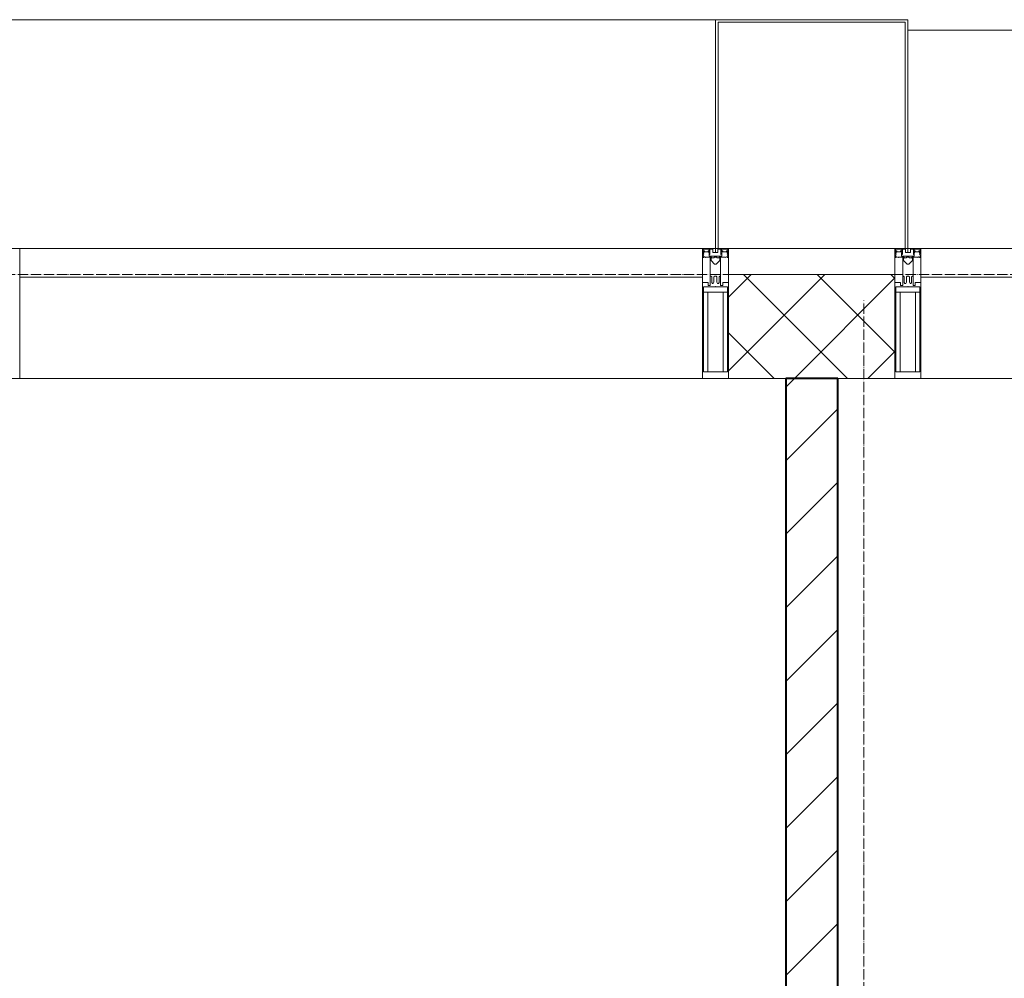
# Model space of a CAD drawing. Header units: millimetres. Extents: x -816133 to 919604, y 87941 to 147341.
# Tile 244 of 256: x 154263 to 156156, y 137279 to 139123. Entities that reach past the tile are written whole.
import ezdxf

# ---------------------------------------------------------------- set-up
doc = ezdxf.new("R2010")
doc.units = ezdxf.units.MM
doc.linetypes.add('ADSK_Линия сетки', pattern=[25, 20, -2.5, 0, -2.5])
doc.linetypes.add('Линия сетки', pattern=[25, 20, -2.5, 0, -2.5])
for name, color, linetype, lineweight in [('A-200-M_WALL', 7, 'Continuous', 18), ('A-200-M_WALL_INT', 7, 'Continuous', 18), ('A-200-M_WALL_PAT', 7, 'Continuous', 40), ('A-214-M_CURT_WALL', 7, 'Continuous', 18), ('A-215-M_CURT_PANEL', 7, 'Continuous', 18), ('A-280-M_COLUMN', 7, 'Continuous', 18), ('Z-030-M_GRID', 7, 'Continuous', 9), ('Z-060-M_DETAIL', 7, 'Continuous', 18), ('СС-011-ПОЖ-СИГНАЛИЗАЦИЯ', 1, 'Continuous', 30)]:
    doc.layers.add(name, color=color, linetype=linetype, lineweight=lineweight)

# ---------------------------------------------------------------- blocks, each defined once
blk = doc.blocks.new('13эт')
at = {"layer": 'A-200-M_WALL', "color": 9, "lineweight": 9}
for p, q in [((431255.4, 138632.9), (430935.4, 138632.9)), ((430935.4, 138632.9), (430935.4, 138432.9)), ((431255.4, 138432.9), (431255.4, 138632.9)), ((430935.4, 138432.9), (431255.4, 138432.9))]:
    blk.add_line(p, q, dxfattribs=at)
at = {"layer": 'A-200-M_WALL_INT', "color": 9, "lineweight": 40}
for p, q in [((431145.4, 138432.9), (431045.4, 138432.9)), ((431045.4, 138432.9), (431045.4, 134882.9)), ((431145.4, 134882.9), (431145.4, 138432.9))]:
    blk.add_line(p, q, dxfattribs=at)
at = {"layer": 'A-200-M_WALL_PAT', "color": 9, "linetype": 'Continuous', "lineweight": 5}
for p, q in [((430935.4, 138589), (430979.3, 138632.9)), ((430935.4, 138447.6), (431120.8, 138632.9)), ((431164.5, 138432.9), (430964.5, 138632.9)), ((431255.4, 138483.5), (431106, 138632.9)), ((431255.4, 138624.9), (431247.4, 138632.9)), ((431062.2, 138432.9), (431255.4, 138626.2)), ((431023.1, 138432.9), (430935.4, 138520.6)), ((431203.6, 138432.9), (431255.4, 138484.7))]:
    blk.add_line(p, q, dxfattribs=at)
at = {"layer": 'A-200-M_WALL_PAT', "color": 9, "linetype": 'Continuous', "lineweight": 9}
for p, q in [((431045.4, 138416.2), (431062.2, 138432.9)), ((431045.4, 138274.7), (431145.4, 138374.7)), ((431045.4, 138133.3), (431145.4, 138233.3)), ((431045.4, 137991.9), (431145.4, 138091.9)), ((431045.4, 137850.5), (431145.4, 137950.5)), ((431045.4, 137709.1), (431145.4, 137809.1)), ((431045.4, 137567.6), (431145.4, 137667.6)), ((431045.4, 137426.2), (431145.4, 137526.2)), ((431045.4, 137284.8), (431145.4, 137384.8))]:
    blk.add_line(p, q, dxfattribs=at)
at = {"layer": 'A-214-M_CURT_WALL', "color": 9, "lineweight": 5, "extrusion": (0, 0, -1)}
for p, q in [((429572.9, 138682.9), (429547.9, 138682.9)), ((429572.9, 138432.9), (429572.9, 138682.9)), ((430910.4, 138682.9), (430885.4, 138682.9)), ((430885.4, 138682.9), (430885.4, 138432.9)), ((430935.4, 138682.9), (430915.4, 138682.9)), ((430935.4, 138432.9), (430935.4, 138682.9)), ((431275.4, 138682.9), (431255.4, 138682.9)), ((431255.4, 138682.9), (431255.4, 138432.9)), ((431305.4, 138682.9), (431280.4, 138682.9)), ((431305.4, 138432.9), (431305.4, 138682.9)), ((429522.9, 138432.9), (429572.9, 138432.9)), ((430885.4, 138432.9), (430935.4, 138432.9)), ((431255.4, 138432.9), (431305.4, 138432.9))]:
    blk.add_line(p, q, dxfattribs=at)
at = {"layer": 'A-214-M_CURT_WALL', "color": 9, "lineweight": 5}
for p, q in [((430885.4, 138432.9), (429572.9, 138432.9)), ((432617.9, 138432.9), (431305.4, 138432.9))]:
    blk.add_line(p, q, dxfattribs=at)
at = {"layer": 'A-215-M_CURT_PANEL', "color": 9, "lineweight": 5}
for p, q in [((430885.4, 138682.9), (429572.9, 138682.9)), ((429572.9, 138682.9), (429572.9, 138627.9)), ((430885.4, 138627.9), (430885.4, 138682.9)), ((432617.9, 138682.9), (431305.4, 138682.9)), ((431305.4, 138682.9), (431305.4, 138627.9)), ((429572.9, 138627.9), (430885.4, 138627.9)), ((431305.4, 138627.9), (432617.9, 138627.9))]:
    blk.add_line(p, q, dxfattribs=at)
at = {"layer": 'A-280-M_COLUMN', "color": 9, "lineweight": 5}
for p, q in [((430910.4, 139122.9), (429547.9, 139122.9)), ((431280.4, 139122.9), (430910.4, 139122.9)), ((430910.4, 139122.9), (430910.4, 138682.9)), ((431280.4, 138682.9), (431280.4, 139122.9)), ((430915.4, 138682.9), (430915.4, 139117.9)), ((430915.4, 139117.9), (431275.4, 139117.9)), ((431275.4, 139117.9), (431275.4, 138682.9)), ((432642.9, 139102.9), (431280.4, 139102.9)), ((430910.4, 138682.9), (430915.4, 138682.9)), ((430935.4, 138682.9), (431255.4, 138682.9)), ((431275.4, 138682.9), (431280.4, 138682.9))]:
    blk.add_line(p, q, dxfattribs=at)
at = {"layer": 'Z-030-M_GRID', "color": 9, "linetype": 'ADSK_Линия сетки'}
blk.add_line((443695.4, 138632.9), (399384.3, 138632.9), dxfattribs=at)
at = {"layer": 'Z-030-M_GRID', "color": 9, "linetype": 'Линия сетки'}
blk.add_line((431195.4, 118828.7), (431195.4, 138582.9), dxfattribs=at)
at = {"layer": 'Z-060-M_DETAIL', "color": 9, "lineweight": 5, "extrusion": (0, 0, -1)}
for p, q in [((430885.4, 138682.9), (430885.4, 138668.7)), ((430885.4, 138682.9), (430910.4, 138682.9)), ((430886.6, 138668.4), (430885.4, 138668.7)), ((430887.9, 138672.4), (430886.6, 138668.4)), ((430886.6, 138665.9), (430886.6, 138668.4)), ((430886.7, 138681.6), (430886.7, 138673)), ((430886.7, 138681.6), (430898.6, 138681.6)), ((430887.9, 138672.4), (430886.7, 138673)), ((430887.2, 138672.8), (430887.9, 138675)), ((430889.1, 138678.4), (430887.9, 138678.4)), ((430887.9, 138675), (430887.9, 138678.4)), ((430888.1, 138666.9), (430889.1, 138666.9)), ((430888.1, 138665.9), (430888.1, 138666.9)), ((430889.1, 138678.4), (430889.1, 138676.4)), ((430889.1, 138676.4), (430896.2, 138676.4)), ((430891.4, 138665.3), (430889.1, 138666.9)), ((430892, 138666.3), (430891.4, 138665.3)), ((430903, 138666.3), (430892, 138666.3)), ((430897.2, 138678.4), (430896.2, 138678.4)), ((430896.2, 138676.4), (430896.2, 138678.4)), ((430897.2, 138678.4), (430898.2, 138675.7)), ((430897.7, 138675.3), (430898.6, 138676)), ((430897.7, 138675.3), (430899.1, 138671.5)), ((430898.2, 138673.9), (430898.2, 138668.1)), ((430898.2, 138668.1), (430910.4, 138668.1)), ((430898.6, 138681.6), (430898.6, 138676)), ((430899.9, 138671.7), (430899.1, 138671.5)), ((430905.6, 138681.4), (430899.9, 138681.4)), ((430899.9, 138681.4), (430899.9, 138671.7)), ((430903, 138664.9), (430903, 138666.3)), ((430905.6, 138681.4), (430905.6, 138674.9)), ((430910.4, 138674.9), (430905.6, 138674.9)), ((430907.8, 138664.9), (430907.8, 138666.1)), ((430907.8, 138666.1), (430910.4, 138666.1)), ((430935.4, 138682.9), (430910.4, 138682.9)), ((430910.4, 138682.9), (430910.4, 138674.9)), ((430910.4, 138682.9), (430910.4, 138674.9)), ((430910.4, 138674.9), (430915.2, 138674.9)), ((430910.4, 138668.1), (430910.4, 138666.1)), ((430922.6, 138668.1), (430910.4, 138668.1)), ((430910.4, 138668.1), (430910.4, 138666.1)), ((430913, 138666.1), (430910.4, 138666.1)), ((430913, 138664.9), (430913, 138666.1)), ((430915.2, 138681.4), (430920.9, 138681.4)), ((430915.2, 138681.4), (430915.2, 138674.9)), ((430917.8, 138664.9), (430917.8, 138666.3)), ((430917.8, 138666.3), (430928.8, 138666.3)), ((430920.9, 138681.4), (430920.9, 138671.7)), ((430920.9, 138671.7), (430921.7, 138671.5)), ((430923.1, 138675.3), (430921.7, 138671.5)), ((430934.1, 138681.6), (430922.2, 138681.6)), ((430922.2, 138681.6), (430922.2, 138676)), ((430923.1, 138675.3), (430922.2, 138676)), ((430923.6, 138678.4), (430922.6, 138675.7)), ((430922.6, 138673.9), (430922.6, 138668.1)), ((430923.6, 138678.4), (430924.6, 138678.4)), ((430924.6, 138676.4), (430924.6, 138678.4)), ((430931.7, 138676.4), (430924.6, 138676.4)), ((430928.8, 138666.3), (430929.4, 138665.3)), ((430929.4, 138665.3), (430931.7, 138666.9)), ((430931.7, 138678.4), (430932.9, 138678.4)), ((430931.7, 138678.4), (430931.7, 138676.4)), ((430932.7, 138666.9), (430931.7, 138666.9)), ((430932.7, 138665.9), (430932.7, 138666.9)), ((430932.9, 138675), (430932.9, 138678.4)), ((430933.6, 138672.8), (430932.9, 138675)), ((430932.9, 138672.4), (430934.1, 138673)), ((430932.9, 138672.4), (430934.3, 138668.4)), ((430934.1, 138681.6), (430934.1, 138673)), ((430934.3, 138668.4), (430935.4, 138668.7)), ((430934.3, 138665.9), (430934.3, 138668.4)), ((430935.4, 138682.9), (430935.4, 138668.7)), ((431255.4, 138682.9), (431255.4, 138668.7)), ((431255.4, 138682.9), (431280.4, 138682.9)), ((431256.6, 138668.4), (431255.4, 138668.7)), ((431257.9, 138672.4), (431256.6, 138668.4)), ((431256.6, 138665.9), (431256.6, 138668.4)), ((431256.7, 138681.6), (431256.7, 138673)), ((431256.7, 138681.6), (431268.6, 138681.6)), ((431257.9, 138672.4), (431256.7, 138673)), ((431257.2, 138672.8), (431257.9, 138675)), ((431259.1, 138678.4), (431257.9, 138678.4)), ((431257.9, 138675), (431257.9, 138678.4)), ((431258.1, 138666.9), (431259.1, 138666.9)), ((431258.1, 138665.9), (431258.1, 138666.9)), ((431259.1, 138678.4), (431259.1, 138676.4)), ((431259.1, 138676.4), (431266.2, 138676.4)), ((431261.4, 138665.3), (431259.1, 138666.9)), ((431262, 138666.3), (431261.4, 138665.3)), ((431273, 138666.3), (431262, 138666.3)), ((431267.2, 138678.4), (431266.2, 138678.4)), ((431266.2, 138676.4), (431266.2, 138678.4)), ((431267.2, 138678.4), (431268.2, 138675.7)), ((431267.7, 138675.3), (431268.6, 138676)), ((431267.7, 138675.3), (431269.1, 138671.5)), ((431268.2, 138673.9), (431268.2, 138668.1)), ((431268.2, 138668.1), (431280.4, 138668.1)), ((431268.6, 138681.6), (431268.6, 138676)), ((431269.9, 138671.7), (431269.1, 138671.5)), ((431275.6, 138681.4), (431269.9, 138681.4)), ((431269.9, 138681.4), (431269.9, 138671.7)), ((431273, 138664.9), (431273, 138666.3)), ((431275.6, 138681.4), (431275.6, 138674.9)), ((431280.4, 138674.9), (431275.6, 138674.9)), ((431277.8, 138664.9), (431277.8, 138666.1)), ((431277.8, 138666.1), (431280.4, 138666.1)), ((431305.4, 138682.9), (431280.4, 138682.9)), ((431280.4, 138682.9), (431280.4, 138674.9)), ((431280.4, 138682.9), (431280.4, 138674.9)), ((431280.4, 138674.9), (431285.2, 138674.9)), ((431280.4, 138668.1), (431280.4, 138666.1)), ((431292.6, 138668.1), (431280.4, 138668.1)), ((431280.4, 138668.1), (431280.4, 138666.1)), ((431283, 138666.1), (431280.4, 138666.1)), ((431283, 138664.9), (431283, 138666.1)), ((431285.2, 138681.4), (431290.9, 138681.4)), ((431285.2, 138681.4), (431285.2, 138674.9)), ((431287.8, 138664.9), (431287.8, 138666.3)), ((431287.8, 138666.3), (431298.8, 138666.3)), ((431290.9, 138681.4), (431290.9, 138671.7)), ((431290.9, 138671.7), (431291.7, 138671.5)), ((431293.1, 138675.3), (431291.7, 138671.5)), ((431304.1, 138681.6), (431292.2, 138681.6)), ((431292.2, 138681.6), (431292.2, 138676)), ((431293.1, 138675.3), (431292.2, 138676)), ((431293.6, 138678.4), (431292.6, 138675.7)), ((431292.6, 138673.9), (431292.6, 138668.1)), ((431293.6, 138678.4), (431294.6, 138678.4)), ((431294.6, 138676.4), (431294.6, 138678.4)), ((431301.7, 138676.4), (431294.6, 138676.4)), ((431298.8, 138666.3), (431299.4, 138665.3)), ((431299.4, 138665.3), (431301.7, 138666.9)), ((431301.7, 138678.4), (431302.9, 138678.4)), ((431301.7, 138678.4), (431301.7, 138676.4)), ((431302.7, 138666.9), (431301.7, 138666.9)), ((431302.7, 138665.9), (431302.7, 138666.9)), ((431302.9, 138675), (431302.9, 138678.4)), ((431303.6, 138672.8), (431302.9, 138675)), ((431302.9, 138672.4), (431304.1, 138673)), ((431302.9, 138672.4), (431304.3, 138668.4)), ((431304.1, 138681.6), (431304.1, 138673)), ((431304.3, 138668.4), (431305.4, 138668.7)), ((431304.3, 138665.9), (431304.3, 138668.4)), ((431305.4, 138682.9), (431305.4, 138668.7)), ((430888.1, 138665.9), (430886.6, 138665.9)), ((430900.4, 138629.9), (430900.4, 138665.9)), ((430900.4, 138665.9), (430902.9, 138665.9)), ((430902.9, 138664.5), (430901.9, 138664.5)), ((430901.9, 138664.5), (430901.9, 138659.9)), ((430901.9, 138659.9), (430908.9, 138653)), ((430902.9, 138665.9), (430902.9, 138664.5)), ((430907.8, 138664.9), (430903, 138664.9)), ((430908.9, 138653), (430910.4, 138653)), ((430911.9, 138653), (430910.4, 138653)), ((430918.9, 138659.9), (430911.9, 138653)), ((430913, 138664.9), (430917.8, 138664.9)), ((430920.4, 138665.9), (430917.9, 138665.9)), ((430917.9, 138665.9), (430917.9, 138664.5)), ((430917.9, 138664.5), (430918.9, 138664.5)), ((430918.9, 138664.5), (430918.9, 138659.9)), ((430920.4, 138629.9), (430920.4, 138665.9)), ((430932.7, 138665.9), (430934.3, 138665.9)), ((431258.1, 138665.9), (431256.6, 138665.9)), ((431270.4, 138629.9), (431270.4, 138665.9)), ((431270.4, 138665.9), (431272.9, 138665.9)), ((431272.9, 138664.5), (431271.9, 138664.5)), ((431271.9, 138664.5), (431271.9, 138659.9)), ((431271.9, 138659.9), (431278.9, 138653)), ((431272.9, 138665.9), (431272.9, 138664.5)), ((431277.8, 138664.9), (431273, 138664.9)), ((431278.9, 138653), (431280.4, 138653)), ((431281.9, 138653), (431280.4, 138653)), ((431288.9, 138659.9), (431281.9, 138653)), ((431283, 138664.9), (431287.8, 138664.9)), ((431290.4, 138665.9), (431287.9, 138665.9)), ((431287.9, 138665.9), (431287.9, 138664.5)), ((431287.9, 138664.5), (431288.9, 138664.5)), ((431288.9, 138664.5), (431288.9, 138659.9)), ((431290.4, 138629.9), (431290.4, 138665.9)), ((431302.7, 138665.9), (431304.3, 138665.9)), ((430900.4, 138629.9), (430900.4, 138611.7)), ((430901.7, 138629.9), (430900.4, 138629.9)), ((430901.7, 138629.9), (430903.4, 138628.3)), ((430903.4, 138617.7), (430903.4, 138628.3)), ((430909.1, 138629.9), (430907.5, 138628.3)), ((430907.5, 138617.9), (430907.5, 138628.3)), ((430910.4, 138629.9), (430909.1, 138629.9)), ((430910.4, 138629.9), (430911.7, 138629.9)), ((430911.7, 138629.9), (430913.3, 138628.3)), ((430913.3, 138617.9), (430913.3, 138628.3)), ((430919.1, 138629.9), (430917.4, 138628.3)), ((430917.4, 138617.7), (430917.4, 138628.3)), ((430919.1, 138629.9), (430920.4, 138629.9)), ((430920.4, 138629.9), (430920.4, 138611.7)), ((431270.4, 138629.9), (431270.4, 138611.7)), ((431271.7, 138629.9), (431270.4, 138629.9)), ((431271.7, 138629.9), (431273.4, 138628.3)), ((431273.4, 138617.7), (431273.4, 138628.3)), ((431279.1, 138629.9), (431277.5, 138628.3)), ((431277.5, 138617.9), (431277.5, 138628.3)), ((431280.4, 138629.9), (431279.1, 138629.9)), ((431280.4, 138629.9), (431281.7, 138629.9)), ((431281.7, 138629.9), (431283.3, 138628.3)), ((431283.3, 138617.9), (431283.3, 138628.3)), ((431289.1, 138629.9), (431287.4, 138628.3)), ((431287.4, 138617.7), (431287.4, 138628.3)), ((431289.1, 138629.9), (431290.4, 138629.9)), ((431290.4, 138629.9), (431290.4, 138611.7)), ((430896.4, 138617.7), (430885.4, 138617.7)), ((430885.4, 138617.7), (430885.4, 138432.9)), ((430909.9, 138609.4), (430887.4, 138609.4)), ((430887.4, 138445.6), (430887.4, 138609.4)), ((430896.4, 138611.7), (430896.4, 138617.7)), ((430900.4, 138611.7), (430896.4, 138611.7)), ((430903.4, 138617.7), (430904.5, 138615.7)), ((430906.3, 138615.7), (430904.5, 138615.7)), ((430906.3, 138615.7), (430907.5, 138617.9)), ((430910.9, 138609.4), (430933.4, 138609.4)), ((430914.5, 138615.7), (430913.3, 138617.9)), ((430914.5, 138615.7), (430916.3, 138615.7)), ((430917.4, 138617.7), (430916.3, 138615.7)), ((430920.4, 138611.7), (430924.4, 138611.7)), ((430924.4, 138617.7), (430935.4, 138617.7)), ((430924.4, 138611.7), (430924.4, 138617.7)), ((430933.4, 138445.6), (430933.4, 138609.4)), ((430935.4, 138617.7), (430935.4, 138432.9)), ((431266.4, 138617.7), (431255.4, 138617.7)), ((431255.4, 138617.7), (431255.4, 138432.9)), ((431279.9, 138609.4), (431257.4, 138609.4)), ((431257.4, 138445.6), (431257.4, 138609.4)), ((431266.4, 138611.7), (431266.4, 138617.7)), ((431270.4, 138611.7), (431266.4, 138611.7)), ((431273.4, 138617.7), (431274.5, 138615.7)), ((431276.3, 138615.7), (431274.5, 138615.7)), ((431276.3, 138615.7), (431277.5, 138617.9)), ((431280.9, 138609.4), (431303.4, 138609.4)), ((431284.5, 138615.7), (431283.3, 138617.9)), ((431284.5, 138615.7), (431286.3, 138615.7)), ((431287.4, 138617.7), (431286.3, 138615.7)), ((431290.4, 138611.7), (431294.4, 138611.7)), ((431294.4, 138617.7), (431305.4, 138617.7)), ((431294.4, 138611.7), (431294.4, 138617.7)), ((431303.4, 138445.6), (431303.4, 138609.4)), ((431305.4, 138617.7), (431305.4, 138432.9)), ((430910.4, 138599), (430887.4, 138599)), ((430895.5, 138599), (430895.5, 138445.6)), ((430910.4, 138599), (430933.4, 138599)), ((430925.3, 138599), (430925.3, 138445.6)), ((431280.4, 138599), (431257.4, 138599)), ((431265.5, 138599), (431265.5, 138445.6)), ((431280.4, 138599), (431303.4, 138599)), ((431295.3, 138599), (431295.3, 138445.6)), ((430887.4, 138445.6), (430910.4, 138445.6)), ((430933.4, 138445.6), (430910.4, 138445.6)), ((431257.4, 138445.6), (431280.4, 138445.6)), ((431303.4, 138445.6), (431280.4, 138445.6)), ((430885.4, 138432.9), (430910.4, 138432.9)), ((430935.4, 138432.9), (430910.4, 138432.9)), ((431255.4, 138432.9), (431280.4, 138432.9)), ((431305.4, 138432.9), (431280.4, 138432.9))]:
    blk.add_line(p, q, dxfattribs=at)
for centre, start, end in [((-430909.9, 138609.9), 180, 270), ((-430910.9, 138609.9), 270, 0), ((-431279.9, 138609.9), 180, 270), ((-431280.9, 138609.9), 270, 0)]:
    blk.add_arc(centre, 0.5, start, end, dxfattribs=at)

msp = doc.modelspace()

# ---------------------------------------------------------------- block references
at = {"layer": 'СС-011-ПОЖ-СИГНАЛИЗАЦИЯ', "color": 9, "lineweight": 30}
msp.add_blockref('13эт', (-275309.7, 0), dxfattribs=at)

doc.saveas('drawing.dxf')
